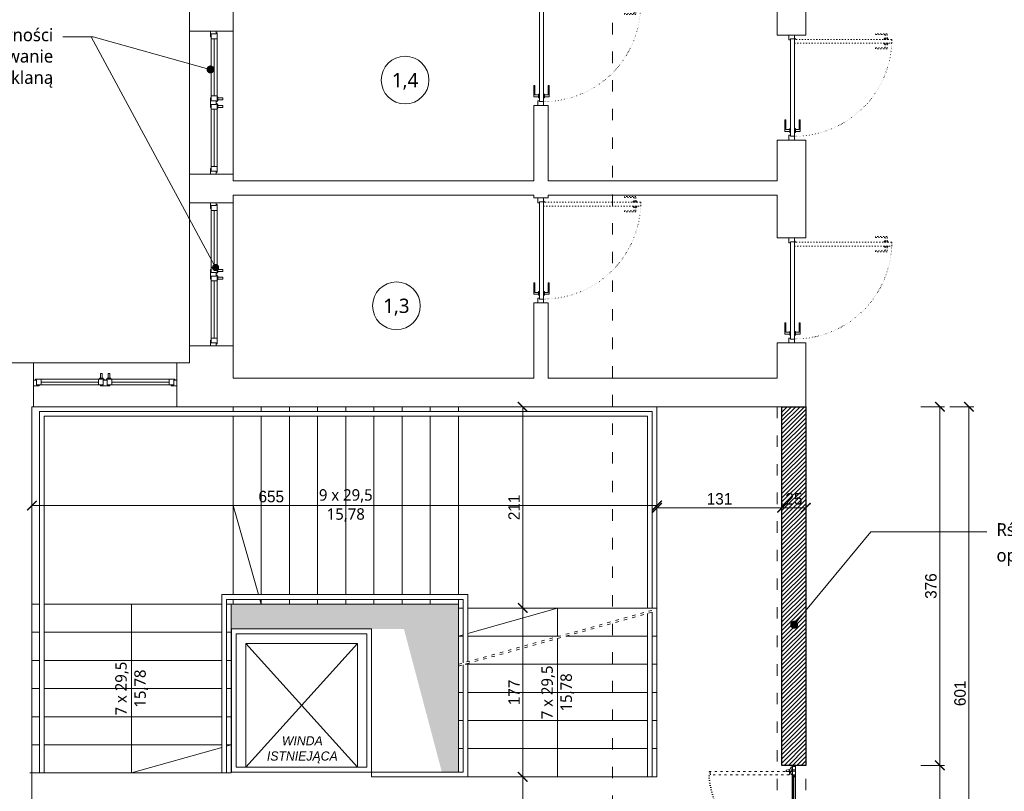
# Model space of a CAD drawing. Header units: millimetres. Extents: x 80301 to 146489, y -78581 to -28273.
# Tile 31 of 135: x 99064 to 100096, y -64743 to -63934. Entities that reach past the tile are written whole.
import ezdxf
from ezdxf import colors
from ezdxf.entities.mleader import LeaderData, LeaderLine
from ezdxf.enums import TextEntityAlignment as Align
from ezdxf.math import Vec2, Vec3

# ---------------------------------------------------------------- set-up
doc = ezdxf.new("R2010")
doc.units = ezdxf.units.MM
doc.linetypes.add('ACAD_ISO03W100', pattern=[30, 12, -18])
doc.linetypes.add('ACAD_ISO07W100', pattern=[3, 0, -3])
doc.layers.get('0').update_dxf_attribs({"lineweight": 0})
for name, color, linetype, lineweight, true_color in [('A-przekrycieram.ART', 7, 'Continuous', 0, 0xffffff), ('instalacje_arch', 7, 'Continuous', 30, 0xd60000), ('wypełnienie 2', 7, 'Continuous', 0, 0x363636)]:
    doc.layers.add(name, color=color, linetype=linetype, lineweight=lineweight, true_color=true_color)
for name, color, linetype, lineweight in [('A-stolarka.ART', 250, 'Continuous', 5), ('OPIS', 4, 'Continuous', 9), ('opis..KF', 250, 'Continuous', 15), ('stolarka_arch', 250, 'Continuous', 5), ('wymiar..KF', 12, 'Continuous', 5), ('wyp dach..KF', 250, 'Continuous', 0), ('ściana pro..KF', 222, 'Continuous', 30), ('ściany ist..KF', 61, 'Continuous', 5)]:
    doc.layers.add(name, color=color, linetype=linetype, lineweight=lineweight)
doc.styles.add('ARCH', font='segoeuil.ttf')
doc.styles.add('kamil', font='GOTHIC.TTF')
doc.dimstyles.new('100..KF', dxfattribs={"dimtxt": 12, "dimasz": 10, "dimexe": 5, "dimexo": 5, "dimgap": 3, "dimtad": 1, "dimdec": 1, "dimrnd": 0.5, "dimtxsty": 'kamil', "dimblk": 'ARCHTICK', "dimcen": 0, "dimclrd": 256, "dimclre": 256, "dimclrt": 256, "dimadec": 0, "dimazin": 0, "dimtfac": 1, "dimtdec": 1, "dimtofl": 0, "dimtmove": 0, "dimatfit": 3, "dimfxl": 10, "dimfxlon": 1, "dimlwd": 0, "dimlwe": 0, "dimarcsym": 0})

# ---------------------------------------------------------------- blocks, each defined once
blk = doc.blocks.new('*U983')
at = {"layer": 'stolarka_arch', "lineweight": 0}
blk.add_lwpolyline([(0, 0), (150, 0), (150, -46), (0, -46)], close=True, dxfattribs=at)
at = {"layer": 'stolarka_arch'}
for points in [[(0, -22), (6, -22), (6, -23), (3, -23), (3, -28), (0, -28)], [(3, -23), (8, -23), (8, -29), (2, -29), (2, -28), (3, -28)], [(8, -26), (68, -26), (68, -23), (8, -23)], [(8, -26), (68, -26), (68, -29), (8, -29)], [(73, -23), (68, -23), (68, -29), (74, -29), (74, -28), (73, -28)], [(73, -30), (69, -30), (69, -29), (73, -29)], [(70, -22), (80, -22), (80, -23), (77, -23), (77, -28), (73, -28), (73, -23), (70, -23)], [(72, -35), (70, -35), (70, -30), (72, -30)], [(77, -23), (82, -23), (82, -29), (76, -29), (76, -28), (77, -28)], [(81, -30), (77, -30), (77, -29), (81, -29)], [(80, -35), (78, -35), (78, -30), (80, -30)], [(142, -26), (82, -26), (82, -23), (142, -23)], [(142, -26), (82, -26), (82, -29), (142, -29)], [(147, -23), (142, -23), (142, -29), (148, -29), (148, -28), (147, -28)], [(150, -22), (144, -22), (144, -23), (147, -23), (147, -28), (150, -28)]]:
    blk.add_lwpolyline(points, close=True, dxfattribs=at)
blk = doc.blocks.new('*U648')
at = {"layer": 'stolarka_arch', "linetype": 'ACAD_ISO03W100', "lineweight": 0, "ltscale": 0.1}
for points in [[(3.5, 97), (-1.5, 97), (-1.5, 85), (-0.5, 85), (-0.5, 95), (3.5, 95)], [(3.5, 98), (3.5, 94), (4.5, 94), (4.5, 98)], [(4.5, 102), (4.5, 0), (8.5, 0), (8.5, 102)], [(9.5, 98), (9.5, 94), (8.5, 94), (8.5, 98)], [(9.5, 97), (14.5, 97), (14.5, 85), (13.5, 85), (13.5, 95), (9.5, 95)]]:
    blk.add_lwpolyline(points, close=True, dxfattribs=at)
at = {"layer": 'stolarka_arch'}
for points in [[(5, -4), (5, -6), (0, -6), (0, 0), (4, 0), (4, -4), (5, -4)], [(106, 0), (4, 0), (4, -4), (106, -4)], [(101, 1), (101, 6), (89, 6), (89, 5), (99, 5), (99, 1)], [(102, 1), (98, 1), (98, 0), (102, 0)], [(105, -4), (105, -6), (110, -6), (110, 0), (106, 0), (106, -4), (105, -4)], [(101, -5), (101, -10), (89, -10), (89, -9), (99, -9), (99, -5)], [(102, -5), (98, -5), (98, -4), (102, -4)]]:
    blk.add_lwpolyline(points, close=True, dxfattribs=at)
blk.add_circle((4, 0.5), 0.5, dxfattribs=at)
at = {"layer": 'stolarka_arch', "linetype": 'ACAD_ISO07W100', "lineweight": 0, "ltscale": 0.5}
blk.add_arc((4, 0), 102, 0, 89.6506, dxfattribs=at)
blk = doc.blocks.new('nr pom')
at = {"layer": 'opis..KF', "lineweight": 20}
blk.add_circle((0, 0), 25, dxfattribs=at)
at = {"layer": 'opis..KF', "style": 'ARCH'}
blk.add_attdef('00', text='', height=15, dxfattribs=at).set_placement((0, 0), align=Align.MIDDLE_CENTER)
blk = doc.blocks.new('*U1441')
at = {"layer": 'OPIS', "linetype": 'ACAD_ISO03W100', "lineweight": 9}
blk.add_line((0, -3634.8), (0, -145), dxfattribs=at)
at = {"layer": 'OPIS', "style": 'ARCH'}
for tag, p in [('P1', (0, 0)), ('P2', (0, -3779.8))]:
    blk.add_attdef(tag, text='', height=20, rotation=180, dxfattribs=at).set_placement(p, align=Align.MIDDLE_CENTER)
blk = doc.blocks.new('_Dot')
at = {"color": 0, "linetype": 'ByBlock', "lineweight": -2}
blk.add_line((-0.5, 0), (-1, 0), dxfattribs=at)
at = {"color": 0, "linetype": 'ByBlock', "const_width": 0.5}
blk.add_lwpolyline([(-0.25, 0, 1), (0.25, 0, 1)], format="xyb", close=True, dxfattribs=at)
blk = doc.blocks.new('*U1226')
at = {"layer": 'A-stolarka.ART'}
for p, q in [((0, -4.5), (0, 0)), ((175, -4.5), (175, 0)), ((106.1, -1.6), (14.1, -1.6)), ((160.9, -1.6), (119.9, -1.6))]:
    blk.add_line(p, q, dxfattribs=at)
at = {"layer": 'A-stolarka.ART', "lineweight": 0}
for p, q in [((105.1, -4.5), (15.1, -4.5)), ((15.3, 0), (104.8, 0)), ((159.9, -4.5), (120.9, -4.5)), ((121.2, 0), (159.7, 0))]:
    blk.add_line(p, q, dxfattribs=at)
at = {"layer": 'A-stolarka.ART', "color": 250, "linetype": 'ACAD_ISO03W100', "lineweight": 0, "ltscale": 0.25, "true_color": 0x323232}
for points in [[(12.5, 107.8), (11.7, 107.8), (11.7, 108.7), (11.5, 108.7), (11.5, 108.3), (8.2, 108.3), (8.2, 108.8), (8.5, 108.8), (8.5, 109), (8.2, 109), (8.2, 109.6), (8.5, 109.6), (8.5, 109.8), (8, 109.8), (8, 1.9), (8.5, 1.9), (8.5, 2.1), (8.2, 2.1), (8.2, 2.8), (8.5, 2.8), (8.5, 3), (8.2, 3), (8.2, 3.5), (11.5, 3.5), (11.5, 3.1), (11.7, 3.1), (11.7, 4), (12.5, 4)], [(167, 56.3), (167, 1.9), (166.5, 1.9), (166.5, 2.1), (166.8, 2.1), (166.8, 2.8), (166.5, 2.8), (166.5, 3), (166.8, 3), (166.8, 3.5), (163.5, 3.5), (163.5, 3.1), (163.3, 3.1), (163.3, 4), (162.5, 4), (162.5, 58.4), (163, 58.4), (163, 58.2), (162.7, 58.2), (162.7, 57.6), (163, 57.6), (163, 57.4), (162.7, 57.4), (162.7, 56.8), (166, 56.8), (166, 57.2), (166.2, 57.2), (166.2, 56.3)]]:
    blk.add_lwpolyline(points, close=True, dxfattribs=at)
at = {"layer": 'A-stolarka.ART'}
for points in [[(6.5, -0.8), (5.6, -0.8), (5.6, 0), (1, 0), (1, -0.2), (1.5, -0.2), (1.5, -2), (1, -2), (1, -2.6), (1.5, -2.6), (1.5, -4.3), (1, -4.3), (1, -4.5), (7.6, -4.5), (7.6, -4), (7.4, -4), (7.4, -4.3), (6.8, -4.3), (6.8, -4), (6.6, -4), (6.6, -4.3), (6.1, -4.3), (6.1, -1), (6.5, -1)], [(15.3, 0), (6, 0), (6, -0.5), (6.2, -0.5), (6.2, -0.2), (6.8, -0.2), (6.8, -0.5), (7.1, -0.5), (7.1, -0.2), (7.6, -0.2), (7.6, -3.5), (7.2, -3.5), (7.2, -3.7), (8.1, -3.7), (8.1, -4.5), (13.2, -4.5), (13.2, -4.3), (12.8, -4.3), (12.8, -2.6), (13.2, -2.6), (13.2, -2), (12.8, -2), (12.8, -0.2), (14.3, -0.2), (14.3, -0.5), (14.5, -0.5), (14.5, -0.2), (15.1, -0.2), (15.1, -0.5), (15.3, -0.5)], [(104.8, 0), (114.1, 0), (114.1, -0.5), (113.9, -0.5), (113.9, -0.2), (113.3, -0.2), (113.3, -0.5), (113.1, -0.5), (113.1, -0.2), (112.5, -0.2), (112.5, -3.5), (112.9, -3.5), (112.9, -3.7), (112, -3.7), (112, -4.5), (106.9, -4.5), (106.9, -4.3), (107.4, -4.3), (107.4, -2.6), (106.9, -2.6), (106.9, -2), (107.4, -2), (107.4, -0.2), (105.8, -0.2), (105.8, -0.5), (105.6, -0.5), (105.6, -0.2), (105, -0.2), (105, -0.5), (104.8, -0.5)], [(121.2, 0), (121.2, -0.5), (121, -0.5), (121, -0.2), (120.4, -0.2), (120.4, -0.5), (120.2, -0.5), (120.2, -0.2), (118.6, -0.2), (118.6, -2), (119.1, -2), (119.1, -2.6), (118.6, -2.6), (118.6, -4.3), (119.1, -4.3), (119.1, -4.5), (112.5, -4.5), (112.5, -4), (112.7, -4), (112.7, -4.3), (113.3, -4.3), (113.3, -4), (113.5, -4), (113.5, -4.3), (114.1, -4.3), (114.1, -1), (113.7, -1), (113.7, -0.8), (114.6, -0.8), (114.6, 0)], [(159.7, 0), (168.9, 0), (168.9, -0.5), (168.8, -0.5), (168.8, -0.2), (168.1, -0.2), (168.1, -0.5), (167.9, -0.5), (167.9, -0.2), (167.4, -0.2), (167.4, -3.5), (167.8, -3.5), (167.8, -3.7), (166.9, -3.7), (166.9, -4.5), (161.8, -4.5), (161.8, -4.3), (162.2, -4.3), (162.2, -2.6), (161.8, -2.6), (161.8, -2), (162.2, -2), (162.2, -0.2), (160.7, -0.2), (160.7, -0.5), (160.5, -0.5), (160.5, -0.2), (159.9, -0.2), (159.9, -0.5), (159.7, -0.5)], [(168.5, -0.8), (169.4, -0.8), (169.4, 0), (174, 0), (174, -0.2), (173.5, -0.2), (173.5, -2), (174, -2), (174, -2.6), (173.5, -2.6), (173.5, -4.3), (174, -4.3), (174, -4.5), (167.4, -4.5), (167.4, -4), (167.6, -4), (167.6, -4.3), (168.1, -4.3), (168.1, -4), (168.4, -4), (168.4, -4.3), (168.9, -4.3), (168.9, -1), (168.5, -1)], [(5.9, -1), (5.4, -1), (5.4, -0.2), (1.7, -0.2), (1.7, -2.2), (1.2, -2.2), (1.2, -2.4), (1.7, -2.4), (1.7, -4.3), (5.9, -4.3)], [(12.6, -0.2), (7.8, -0.2), (7.8, -3.5), (8.3, -3.5), (8.3, -4.3), (12.6, -4.3), (12.6, -2.4), (13.1, -2.4), (13.1, -2.2), (12.6, -2.2)], [(13, -4.3), (13.2, -4.3), (13.2, -4.5), (15.1, -4.5), (15.1, -2.6), (13, -2.6), (13, -2.8), (14.9, -2.8), (14.9, -4.3), (13.4, -4.3), (13.4, -4.1), (13, -4.1)], [(106.1, -0.8), (14.1, -0.8), (14.1, -2.3), (106.1, -2.3)], [(107.1, -4.3), (106.9, -4.3), (106.9, -4.5), (105.1, -4.5), (105.1, -2.6), (107.1, -2.6), (107.1, -2.8), (105.3, -2.8), (105.3, -4.3), (106.7, -4.3), (106.7, -4.1), (107.1, -4.1)], [(107.6, -0.2), (112.3, -0.2), (112.3, -3.5), (111.8, -3.5), (111.8, -4.3), (107.6, -4.3), (107.6, -2.4), (107.1, -2.4), (107.1, -2.2), (107.6, -2.2)], [(114.3, -1), (114.8, -1), (114.8, -0.2), (118.4, -0.2), (118.4, -2.2), (118.9, -2.2), (118.9, -2.4), (118.4, -2.4), (118.4, -4.3), (114.3, -4.3)], [(118.9, -4.3), (119.1, -4.3), (119.1, -4.5), (120.9, -4.5), (120.9, -2.6), (118.9, -2.6), (118.9, -2.8), (120.8, -2.8), (120.8, -4.3), (119.3, -4.3), (119.3, -4.1), (118.9, -4.1)], [(160.9, -0.8), (119.9, -0.8), (119.9, -2.3), (160.9, -2.3)], [(162, -4.3), (161.8, -4.3), (161.8, -4.5), (159.9, -4.5), (159.9, -2.6), (162, -2.6), (162, -2.8), (160.1, -2.8), (160.1, -4.3), (161.6, -4.3), (161.6, -4.1), (162, -4.1)], [(162.4, -0.2), (167.2, -0.2), (167.2, -3.5), (166.7, -3.5), (166.7, -4.3), (162.4, -4.3), (162.4, -2.4), (161.9, -2.4), (161.9, -2.2), (162.4, -2.2)], [(169.1, -1), (169.6, -1), (169.6, -0.2), (173.3, -0.2), (173.3, -2.2), (173.8, -2.2), (173.8, -2.4), (173.3, -2.4), (173.3, -4.3), (169.1, -4.3)]]:
    blk.add_lwpolyline(points, close=True, dxfattribs=at)
at = {"layer": 'A-stolarka.ART', "lineweight": 0}
for points in [[(5.9, 0.5), (5.1, 0.5, 0.43839), (4.8, 0.3), (4.8, 0), (2.3, 0), (2.3, 0.9, -0.320305), (3, 1.9), (4.6, 2.5)], [(7.5, 2.5), (11.2, 1.8, -0.364335), (12, 0.8), (12, 0), (8.5, 0), (8.5, 0.4, 0.43839), (8.3, 0.6), (6.2, 0.5)], [(167.5, 2.5), (163.8, 1.8, 0.364335), (163, 0.8), (163, 0), (166.5, 0), (166.5, 0.4, -0.43839), (166.7, 0.6), (168.8, 0.5)], [(169.1, 0.5), (169.9, 0.5, -0.43839), (170.2, 0.3), (170.2, 0), (172.7, 0), (172.7, 0.9, 0.320305), (172, 1.9), (170.4, 2.5)]]:
    blk.add_lwpolyline(points, format="xyb", dxfattribs=at)
at = {"layer": 'A-stolarka.ART', "color": 250, "linetype": 'ACAD_ISO03W100', "lineweight": 0, "ltscale": 0.25, "true_color": 0x323232}
for points in [[(5.5, 3.4), (6.2, 7.1, -0.364335), (7.2, 7.9), (8, 7.9), (8, 4.4), (7.6, 4.4, 0.43839), (7.4, 4.2), (7.5, 2.1)], [(169.5, 3.4), (168.8, 7.1, 0.364335), (167.8, 7.9), (167, 7.9), (167, 4.4), (167.4, 4.4, -0.43839), (167.6, 4.2), (167.5, 2.1)]]:
    blk.add_lwpolyline(points, format="xyb", dxfattribs=at)
at = {"layer": 'A-stolarka.ART', "lineweight": 0}
for points in [[(110, 1), (110, 6), (98, 6), (98, 5), (108, 5), (108, 1)], [(111, 1), (107, 1), (107, 0), (111, 0)], [(115.6, 1), (119.6, 1), (119.6, 0), (115.6, 0)], [(116.6, 1), (116.6, 6), (128.6, 6), (128.6, 5), (118.6, 5), (118.6, 1)], [(110, -5.5), (110, -10.5), (98, -10.5), (98, -9.5), (108, -9.5), (108, -5.5)], [(111, -5.5), (107, -5.5), (107, -4.5), (111, -4.5)], [(115.6, -5.5), (119.6, -5.5), (119.6, -4.5), (115.6, -4.5)], [(116.6, -5.5), (116.6, -10.5), (128.6, -10.5), (128.6, -9.5), (118.6, -9.5), (118.6, -5.5)]]:
    blk.add_lwpolyline(points, close=True, dxfattribs=at)
for centre in [(6, 1.9), (168.9, 1.9)]:
    blk.add_circle(centre, 1.5, dxfattribs=at)
at = {"layer": 'A-stolarka.ART', "color": 250, "linetype": 'ACAD_ISO07W100', "lineweight": 0, "true_color": 0x323232}
for centre, radius, start, end in [((8, 4.5), 105.3, 0, 90), ((162.5, 9.2), 49.2, 90, 180)]:
    blk.add_arc(centre, radius, start, end, dxfattribs=at)
blk = doc.blocks.new('*U1234')
at = {"layer": 'A-przekrycieram.ART'}
h = blk.add_hatch(color=256, dxfattribs=at)
h.dxf.hatch_style = 1
h.paths.add_polyline_path([(0, 4200), (8500, 4200), (8500, 0), (0, 0)])
h.paths.add_polyline_path([(200, 4100), (8400, 4100), (8400, 100), (200, 100)], flags=16)
blk = doc.blocks.new('_ArchTick')
at = {"color": 0, "linetype": 'ByBlock', "const_width": 0.15}
blk.add_lwpolyline([(-0.5, -0.5), (0.5, 0.5)], dxfattribs=at)
blk = doc.blocks.new('*D1512')
at = {"layer": 'Defpoints', "color": 0, "linetype": 'ByBlock', "transparency": 16777216}
for p in [(99888, -64716), (100028.4, -64716), (99888, -64856)]:
    blk.add_point(p, dxfattribs=at)
at = {"layer": 'wymiar..KF', "linetype": 'Continuous', "lineweight": 0, "transparency": 16777216}
for p, q in [((100008.4, -64716), (100033.4, -64716)), ((100028.4, -64856), (100028.4, -64716)), ((100008.4, -64856), (100033.4, -64856))]:
    blk.add_line(p, q, dxfattribs=at)
at = {"layer": 'wymiar..KF', "linetype": 'ByBlock', "lineweight": 0, "transparency": 16777216, "xscale": 10, "yscale": 10, "zscale": 10}
for p, rotation in [((100028.4, -64716), 90), ((100028.4, -64856), 270)]:
    blk.add_blockref('_ArchTick', p, dxfattribs=dict(at, rotation=rotation))
at = {"layer": 'wymiar..KF', "linetype": 'ByBlock', "transparency": 16777216, "insert": (100019.1, -64786), "char_height": 12, "attachment_point": 5, "rotation": 90, "style": 'kamil'}
blk.add_mtext('140', dxfattribs=at)
blk = doc.blocks.new('*D1513')
at = {"layer": 'Defpoints', "color": 0, "linetype": 'ByBlock', "transparency": 16777216}
for p in [(99888, -64340), (100028.4, -64340), (99888, -64716)]:
    blk.add_point(p, dxfattribs=at)
at = {"layer": 'wymiar..KF', "linetype": 'Continuous', "lineweight": 0, "transparency": 16777216}
for p, q in [((100008.4, -64340), (100033.4, -64340)), ((100028.4, -64716), (100028.4, -64340)), ((100008.4, -64716), (100033.4, -64716))]:
    blk.add_line(p, q, dxfattribs=at)
at = {"layer": 'wymiar..KF', "linetype": 'ByBlock', "lineweight": 0, "transparency": 16777216, "xscale": 10, "yscale": 10, "zscale": 10}
for p, rotation in [((100028.4, -64340), 90), ((100028.4, -64716), 270)]:
    blk.add_blockref('_ArchTick', p, dxfattribs=dict(at, rotation=rotation))
at = {"layer": 'wymiar..KF', "linetype": 'ByBlock', "transparency": 16777216, "insert": (100019.1, -64528), "char_height": 12, "attachment_point": 5, "rotation": 90, "style": 'kamil'}
blk.add_mtext('376', dxfattribs=at)
blk = doc.blocks.new('*D1514')
at = {"layer": 'Defpoints', "color": 0, "linetype": 'ByBlock', "transparency": 16777216}
for p in [(99877.2, -64340), (100058.9, -64340), (99877.2, -64941)]:
    blk.add_point(p, dxfattribs=at)
at = {"layer": 'wymiar..KF', "linetype": 'Continuous', "lineweight": 0, "transparency": 16777216}
for p, q in [((100038.9, -64340), (100063.9, -64340)), ((100058.9, -64941), (100058.9, -64340)), ((100038.9, -64941), (100063.9, -64941))]:
    blk.add_line(p, q, dxfattribs=at)
at = {"layer": 'wymiar..KF', "linetype": 'ByBlock', "lineweight": 0, "transparency": 16777216, "xscale": 10, "yscale": 10, "zscale": 10}
for p, rotation in [((100058.9, -64340), 90), ((100058.9, -64941), 270)]:
    blk.add_blockref('_ArchTick', p, dxfattribs=dict(at, rotation=rotation))
at = {"layer": 'wymiar..KF', "linetype": 'ByBlock', "transparency": 16777216, "insert": (100049.6, -64640.5), "char_height": 12, "attachment_point": 5, "rotation": 90, "style": 'kamil'}
blk.add_mtext('601', dxfattribs=at)
blk = doc.blocks.new('*D1515')
at = {"layer": 'Defpoints', "color": 0, "linetype": 'ByBlock', "transparency": 16777216}
for p in [(99732, -64449.8), (99863, -64445.9), (99863, -64449.8)]:
    blk.add_point(p, dxfattribs=at)
at = {"layer": 'wymiar..KF', "linetype": 'Continuous', "lineweight": 0, "transparency": 16777216}
for p, q in [((99732, -64445.9), (99732, -64440.9)), ((99863, -64445.9), (99863, -64440.9)), ((99732, -64445.9), (99863, -64445.9))]:
    blk.add_line(p, q, dxfattribs=at)
at = {"layer": 'wymiar..KF', "linetype": 'ByBlock', "lineweight": 0, "transparency": 16777216, "xscale": 10, "yscale": 10, "zscale": 10, "rotation": 180}
blk.add_blockref('_ArchTick', (99732, -64445.9), dxfattribs=at)
at = {"layer": 'wymiar..KF', "linetype": 'ByBlock', "lineweight": 0, "transparency": 16777216, "xscale": 10, "yscale": 10, "zscale": 10}
blk.add_blockref('_ArchTick', (99863, -64445.9), dxfattribs=at)
at = {"layer": 'wymiar..KF', "linetype": 'ByBlock', "transparency": 16777216, "insert": (99797.5, -64436.6), "char_height": 12, "attachment_point": 5, "style": 'kamil'}
blk.add_mtext('131', dxfattribs=at)
blk = doc.blocks.new('*D1516')
at = {"layer": 'Defpoints', "color": 0, "linetype": 'ByBlock', "transparency": 16777216}
for p in [(99863, -64449.8), (99888, -64445.9), (99888, -64445.9)]:
    blk.add_point(p, dxfattribs=at)
at = {"layer": 'wymiar..KF', "linetype": 'Continuous', "lineweight": 0, "transparency": 16777216}
for p, q in [((99863, -64445.9), (99863, -64440.9)), ((99888, -64445.9), (99888, -64440.9)), ((99863, -64445.9), (99888, -64445.9))]:
    blk.add_line(p, q, dxfattribs=at)
at = {"layer": 'wymiar..KF', "linetype": 'ByBlock', "lineweight": 0, "transparency": 16777216, "xscale": 10, "yscale": 10, "zscale": 10, "rotation": 180}
blk.add_blockref('_ArchTick', (99863, -64445.9), dxfattribs=at)
at = {"layer": 'wymiar..KF', "linetype": 'ByBlock', "lineweight": 0, "transparency": 16777216, "xscale": 10, "yscale": 10, "zscale": 10}
blk.add_blockref('_ArchTick', (99888, -64445.9), dxfattribs=at)
at = {"layer": 'wymiar..KF', "linetype": 'ByBlock', "transparency": 16777216, "insert": (99875.5, -64436.6), "char_height": 12, "attachment_point": 5, "style": 'kamil'}
blk.add_mtext('25', dxfattribs=at)
blk = doc.blocks.new('*D1518')
at = {"layer": 'Defpoints', "color": 0, "linetype": 'ByBlock', "transparency": 16777216}
for p in [(99591.3, -64728), (99591.3, -64728), (99599.6, -64916)]:
    blk.add_point(p, dxfattribs=at)
at = {"layer": 'wymiar..KF', "linetype": 'Continuous', "lineweight": 0, "transparency": 16777216}
for p, q in [((99591.3, -64728), (99596.3, -64728)), ((99591.3, -64916), (99591.3, -64728)), ((99594.6, -64916), (99586.3, -64916))]:
    blk.add_line(p, q, dxfattribs=at)
at = {"layer": 'wymiar..KF', "linetype": 'ByBlock', "lineweight": 0, "transparency": 16777216, "xscale": 10, "yscale": 10, "zscale": 10}
for p, rotation in [((99591.3, -64728), 90), ((99591.3, -64916), 270)]:
    blk.add_blockref('_ArchTick', p, dxfattribs=dict(at, rotation=rotation))
at = {"layer": 'wymiar..KF', "linetype": 'ByBlock', "transparency": 16777216, "insert": (99582, -64822), "char_height": 12, "attachment_point": 5, "rotation": 90, "style": 'kamil'}
blk.add_mtext('188', dxfattribs=at)
blk = doc.blocks.new('*D1519')
at = {"layer": 'Defpoints', "color": 0, "linetype": 'ByBlock', "transparency": 16777216}
for p in [(99591.3, -64551), (99591.3, -64551), (99591.3, -64728)]:
    blk.add_point(p, dxfattribs=at)
at = {"layer": 'wymiar..KF', "linetype": 'Continuous', "lineweight": 0, "transparency": 16777216}
for p, q in [((99591.3, -64551), (99596.3, -64551)), ((99591.3, -64728), (99591.3, -64551)), ((99591.3, -64728), (99596.3, -64728))]:
    blk.add_line(p, q, dxfattribs=at)
at = {"layer": 'wymiar..KF', "linetype": 'ByBlock', "lineweight": 0, "transparency": 16777216, "xscale": 10, "yscale": 10, "zscale": 10}
for p, rotation in [((99591.3, -64551), 90), ((99591.3, -64728), 270)]:
    blk.add_blockref('_ArchTick', p, dxfattribs=dict(at, rotation=rotation))
at = {"layer": 'wymiar..KF', "linetype": 'ByBlock', "transparency": 16777216, "insert": (99582.2, -64639.5), "char_height": 12, "attachment_point": 5, "rotation": 90, "style": 'kamil'}
blk.add_mtext('177', dxfattribs=at)
blk = doc.blocks.new('*D1520')
at = {"layer": 'Defpoints', "color": 0, "linetype": 'ByBlock', "transparency": 16777216}
for p in [(99591.3, -64340), (99591.3, -64340), (99591.3, -64551)]:
    blk.add_point(p, dxfattribs=at)
at = {"layer": 'wymiar..KF', "linetype": 'Continuous', "lineweight": 0, "transparency": 16777216}
for p, q in [((99591.3, -64340), (99596.3, -64340)), ((99591.3, -64551), (99591.3, -64340)), ((99591.3, -64551), (99596.3, -64551))]:
    blk.add_line(p, q, dxfattribs=at)
at = {"layer": 'wymiar..KF', "linetype": 'ByBlock', "lineweight": 0, "transparency": 16777216, "xscale": 10, "yscale": 10, "zscale": 10}
for p, rotation in [((99591.3, -64340), 90), ((99591.3, -64551), 270)]:
    blk.add_blockref('_ArchTick', p, dxfattribs=dict(at, rotation=rotation))
at = {"layer": 'wymiar..KF', "linetype": 'ByBlock', "transparency": 16777216, "insert": (99582.2, -64445.5), "char_height": 12, "attachment_point": 5, "rotation": 90, "style": 'kamil'}
blk.add_mtext('211', dxfattribs=at)
blk = doc.blocks.new('*D1521')
at = {"layer": 'Defpoints', "color": 0, "linetype": 'ByBlock', "transparency": 16777216}
for p in [(99732, -64443.5), (99077, -64452), (99732, -64527.3)]:
    blk.add_point(p, dxfattribs=at)
at = {"layer": 'wymiar..KF', "linetype": 'Continuous', "lineweight": 0, "transparency": 16777216}
for p, q in [((99077, -64447), (99077, -64438.5)), ((99077, -64443.5), (99732, -64443.5)), ((99732, -64463.5), (99732, -64438.5))]:
    blk.add_line(p, q, dxfattribs=at)
at = {"layer": 'wymiar..KF', "linetype": 'ByBlock', "lineweight": 0, "transparency": 16777216, "xscale": 10, "yscale": 10, "zscale": 10, "rotation": 180}
blk.add_blockref('_ArchTick', (99077, -64443.5), dxfattribs=at)
at = {"layer": 'wymiar..KF', "linetype": 'ByBlock', "lineweight": 0, "transparency": 16777216, "xscale": 10, "yscale": 10, "zscale": 10}
blk.add_blockref('_ArchTick', (99732, -64443.5), dxfattribs=at)
at = {"layer": 'wymiar..KF', "linetype": 'ByBlock', "transparency": 16777216, "insert": (99327.8, -64434.2), "char_height": 12, "attachment_point": 5, "style": 'kamil'}
blk.add_mtext('655', dxfattribs=at)

msp = doc.modelspace()

# ---------------------------------------------------------------- hatches: boundary and pattern name
at = {"layer": 'wyp dach..KF', "lineweight": 5, "true_color": 0xc8c8c8, "transparency": 33554559}
h = msp.add_hatch(color=9, dxfattribs=at)
h.dxf.hatch_style = 1
h.paths.add_polyline_path([(99285.87, -64546.99), (99523.87, -64546.99), (99523.87, -64722.99), (99506.55, -64722.99), (99466.82, -64572.99), (99285.99, -64572.99), (99285.99, -64546.99)])
at = {"layer": 'wypełnienie 2', "linetype": 'ByBlock', "transparency": 33554595}
h = msp.add_hatch(dxfattribs=at)
h.set_pattern_fill('ANSI31', color=256)
h.paths.add_polyline_path([(99887.95, -64339.99), (99862.95, -64339.99), (99862.95, -64715.99), (99887.95, -64715.99)])
h.paths.add_polyline_path([(99887.95, -64855.99), (99862.95, -64855.99), (99862.95, -64910.99), (99887.95, -64910.99)])

# ---------------------------------------------------------------- linework, layer by layer
for p, q in [((99731.95, -64727.99), (99731.95, -64339.99)), ((99275.87, -64546.99), (99275.87, -64723.99)), ((99280.87, -64723.99), (99280.87, -64546.99)), ((99300.99, -64588.1), (99417.99, -64717.89)), ((99300.99, -64717.89), (99417.99, -64588.3)), ((99432.99, -64722.99), (99528.87, -64722.99)), ((99432.99, -64722.99), (99432.99, -64727.99)), ((99432.99, -64727.99), (99528.87, -64727.99))]:
    msp.add_line(p, q)
at = {"linetype": 'ACAD_ISO03W100'}
for p, q in [((99857.95, -64339.99), (99857.95, -65461.99)), ((99887.95, -64339.99), (99887.95, -65461.99))]:
    msp.add_line(p, q, dxfattribs=at)
at = {"linetype": 'ACAD_ISO03W100', "ltscale": 0.3}
for p, q in [((99523.87, -64609.99), (99731.95, -64551.99)), ((99523.87, -64611.99), (99731.95, -64553.99))]:
    msp.add_line(p, q, dxfattribs=at)
at = {"color": 252, "true_color": 0x919191}
for points in [[(99287.87, -64344.99), (99287.87, -64339.99)], [(99317.37, -64344.99), (99317.37, -64339.99)], [(99346.87, -64344.99), (99346.87, -64339.99)], [(99376.37, -64344.99), (99376.37, -64339.99)], [(99405.87, -64344.99), (99405.87, -64339.99)], [(99435.37, -64344.99), (99435.37, -64339.99)], [(99464.87, -64344.99), (99464.87, -64339.99)], [(99494.37, -64344.99), (99494.37, -64339.99)], [(99523.87, -64344.99), (99523.87, -64339.99)], [(99287.87, -64536.99), (99287.87, -64349.99)], [(99317.37, -64536.99), (99317.37, -64349.99)], [(99346.87, -64536.99), (99346.87, -64349.99)], [(99376.37, -64536.99), (99376.37, -64349.99)], [(99405.87, -64536.99), (99405.87, -64349.99)], [(99435.37, -64536.99), (99435.37, -64349.99)], [(99464.87, -64536.99), (99464.87, -64349.99)], [(99494.37, -64536.99), (99494.37, -64349.99)], [(99523.87, -64536.99), (99523.87, -64349.99)], [(99523.87, -64443.49), (99287.87, -64443.49), (99314.52, -64536.99)], [(99533.87, -64607.21), (99533.87, -64536.99), (99275.87, -64536.99), (99275.87, -64723.99)], [(99528.87, -64608.6), (99528.87, -64541.99), (99280.87, -64541.99), (99280.87, -64723.99)], [(99287.87, -64546.99), (99287.87, -64541.99)], [(99315.95, -64541.99), (99317.37, -64546.99)], [(99317.37, -64546.99), (99317.37, -64541.99)], [(99346.87, -64546.99), (99346.87, -64541.99)], [(99376.37, -64546.99), (99376.37, -64541.99)], [(99405.87, -64546.99), (99405.87, -64541.99)], [(99435.37, -64546.99), (99435.37, -64541.99)], [(99464.87, -64546.99), (99464.87, -64541.99)], [(99494.37, -64546.99), (99494.37, -64541.99)], [(99523.87, -64546.99), (99523.87, -64541.99)]]:
    msp.add_lwpolyline(points, dxfattribs=at)
for points in [[(99721.95, -64550.99), (99726.95, -64550.99), (99726.95, -64344.99), (99084.87, -64344.99), (99084.87, -64723.99), (99089.87, -64723.99), (99089.87, -64349.99), (99721.95, -64349.99), (99721.95, -64550.99)], [(99084.87, -64546.99), (99076.95, -64546.99)], [(99275.87, -64546.99), (99089.87, -64546.99)], [(99181.37, -64546.99), (99181.37, -64723.99), (99275.87, -64697.32)], [(99287.87, -64546.99), (99280.87, -64546.99)], [(99285.87, -64723.99), (99285.87, -64546.99)], [(99523.87, -64546.99), (99287.87, -64546.99)], [(99523.87, -64546.99), (99523.87, -64550.99)], [(99523.87, -64550.99), (99523.87, -64722.99)], [(99721.95, -64556.78), (99721.95, -64727.99)], [(99726.95, -64555.39), (99726.95, -64727.99)], [(99084.87, -64576.49), (99076.95, -64576.49)], [(99275.87, -64576.49), (99089.87, -64576.49)], [(99285.87, -64576.49), (99280.87, -64576.49)], [(99285.99, -64722.99), (99432.99, -64722.99), (99432.99, -64572.99), (99285.99, -64572.99), (99285.99, -64722.99)], [(99285.99, -64722.99), (99432.99, -64722.99), (99432.99, -64572.99), (99285.99, -64572.99), (99285.99, -64722.99)], [(99290.99, -64717.89), (99290.99, -64578.1), (99427.99, -64578.1), (99427.99, -64717.89)], [(99300.99, -64717.89), (99300.99, -64588.1), (99417.99, -64588.1), (99417.99, -64717.89)], [(99627.91, -64727.99), (99627.91, -64582.99)], [(99636.88, -64580.49), (99721.95, -64580.49)], [(99726.95, -64580.49), (99731.95, -64580.49)], [(99084.87, -64605.99), (99076.95, -64605.99)], [(99275.87, -64605.99), (99089.87, -64605.99)], [(99285.87, -64605.99), (99280.87, -64605.99)], [(99531.05, -64609.99), (99721.95, -64609.99)], [(99533.87, -64727.99), (99533.87, -64609.21)], [(99726.95, -64609.99), (99731.95, -64609.99)], [(99528.87, -64722.99), (99528.87, -64610.6)], [(99084.87, -64635.49), (99076.95, -64635.49)], [(99275.87, -64635.49), (99089.87, -64635.49)], [(99285.87, -64635.49), (99280.87, -64635.49)], [(99523.87, -64639.49), (99528.87, -64639.49)], [(99533.87, -64639.49), (99721.95, -64639.49)], [(99726.95, -64639.49), (99731.95, -64639.49)], [(99084.87, -64664.99), (99076.95, -64664.99)], [(99275.87, -64664.99), (99089.87, -64664.99)], [(99285.87, -64664.99), (99280.87, -64664.99)], [(99523.87, -64668.99), (99528.87, -64668.99)], [(99533.87, -64668.99), (99721.95, -64668.99)], [(99726.95, -64668.99), (99731.95, -64668.99)], [(99084.87, -64694.49), (99076.95, -64694.49)], [(99275.87, -64694.49), (99089.87, -64694.49)], [(99285.87, -64694.49), (99280.87, -64694.49)], [(99280.87, -64695.91), (99285.87, -64694.49)], [(99523.87, -64698.49), (99528.87, -64698.49)], [(99533.87, -64698.49), (99721.95, -64698.49)], [(99726.95, -64698.49), (99731.95, -64698.49)], [(99285.87, -64723.99), (99074.87, -64723.99)], [(99523.87, -64727.99), (99731.95, -64727.99)]]:
    msp.add_lwpolyline(points)
at = {"color": 253, "true_color": 0xa6a6a6}
for points in [[(99523.87, -64550.99), (99528.87, -64550.99)], [(99533.87, -64550.99), (99731.95, -64550.99)], [(99627.91, -64580.99), (99627.91, -64550.99), (99533.87, -64577.66)], [(99528.87, -64579.08), (99523.87, -64580.49)], [(99523.87, -64580.49), (99528.87, -64580.49)], [(99533.87, -64580.49), (99629.71, -64580.49)]]:
    msp.add_lwpolyline(points, dxfattribs=at)
msp.add_lwpolyline([(99290.99, -64717.99), (99427.99, -64717.99), (99427.99, -64577.99), (99290.99, -64577.99)], close=True)
at = {"layer": 'ściana pro..KF', "linetype": 'ByBlock'}
msp.add_lwpolyline([(99887.95, -64339.99), (99887.95, -64715.99), (99862.95, -64715.99), (99862.95, -64339.99), (99887.95, -64339.99)], dxfattribs=at)
at = {"layer": 'ściany ist..KF', "linetype": 'ByBlock'}
for points in [[(99887.95, -63463.99), (99887.95, -63950.23), (99857.95, -63950.23), (99857.95, -63918.99)], [(99287.95, -63908.49), (99287.95, -63945.99), (99241.95, -63945.99), (99241.95, -63845.4)], [(99241.95, -64095.99), (99241.95, -64125.99), (99287.95, -64125.99), (99287.95, -64117.99), (99602.95, -64117.99), (99602.95, -64120.99), (99617.95, -64120.99), (99617.95, -64117.99), (99857.95, -64117.99), (99857.95, -64162.9), (99887.95, -64162.9), (99887.95, -64060.23), (99857.95, -64060.23), (99857.95, -64102.99), (99617.95, -64102.99), (99617.95, -64023.99), (99602.95, -64023.99), (99602.95, -64102.99), (99287.95, -64102.99), (99287.95, -64095.99), (99241.95, -64095.99)], [(99228.74, -64339.99), (99887.95, -64339.99), (99887.95, -64272.9), (99857.95, -64272.9), (99857.95, -64309.99), (99617.95, -64309.99), (99617.95, -64230.94), (99602.95, -64230.94), (99602.95, -64309.99), (99287.95, -64309.99), (99287.95, -64275.99), (99241.95, -64275.99), (99241.95, -64293.99), (99228.74, -64293.99), (99228.74, -64339.99)], [(99602.95, -64230.94), (99602.95, -64309.99)], [(99602.95, -64230.94), (99617.95, -64230.94)], [(99617.95, -64230.94), (99617.95, -64309.99)], [(98758.45, -64940.99), (99076.95, -64940.99), (99076.95, -64339.99), (99078.74, -64339.99), (99078.74, -64293.99), (98982.47, -64293.99), (98982.47, -64339.99), (99046.81, -64339.99), (99046.81, -64910.99), (98758.45, -64910.99), (98758.45, -64940.99)], [(99857.95, -64309.99), (99617.95, -64309.99)]]:
    msp.add_lwpolyline(points, dxfattribs=at)

# ---------------------------------------------------------------- block references
msp.add_blockref('*U1234', (94231.99, -66535.84))
at = {"layer": 'A-stolarka.ART', "xscale": -0.7938810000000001, "yscale": 0.7938810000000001, "zscale": 0.7938810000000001, "rotation": 90}
msp.add_blockref('*U1226', (99873.67, -64715.99), dxfattribs=at)
at = {"layer": 'instalacje_arch'}
msp.add_blockref('*U1441', (99685.31, -62534.67), dxfattribs=at)
at = {"layer": 'opis..KF', "color": 30}
for p, values in [((99468.02, -63997.36), {'00': '1,4'}), ((99458.91, -64234.09), {'00': '1,3'})]:
    msp.add_blockref('nr pom', p, dxfattribs=at).add_auto_attribs(values)
at = {"layer": 'stolarka_arch', "color": 5, "rotation": 270}
for p in [(99612.96, -63913.99), (99612.96, -64120.99)]:
    msp.add_blockref('*U648', p, dxfattribs=at)
at = {"layer": 'stolarka_arch', "xscale": -1}
for p, rotation in [((99241.95, -63945.99), 90), ((99241.95, -64125.99), 90), ((99078.74, -64339.99), 180)]:
    msp.add_blockref('*U983', p, dxfattribs=dict(at, rotation=rotation))
at = {"layer": 'stolarka_arch', "rotation": 270}
for p in [(99876.04, -63950.23), (99876.04, -64162.9)]:
    msp.add_blockref('*U648', p, dxfattribs=at)

# ---------------------------------------------------------------- texts
at = {"layer": 'opis..KF', "attachment_point": 5, "style": 'ARCH'}
for s, width, insert, char_height in [('9 x 29,5 15,78', 64.144, (99405.87, -64443.49), 12), ('{\\fCentury Gothic|b0|i1|c238|p34;WINDA\\PISTNIEJĄCA}', 156.7001, (99360.32, -64699.69), 9.6)]:
    msp.add_mtext_dynamic_manual_height_columns(s, width=width, gutter_width=70, heights=[0], dxfattribs=dict(at, insert=insert, char_height=char_height))
at = {"layer": 'opis..KF', "char_height": 12, "attachment_point": 5, "rotation": 90, "style": 'ARCH'}
for insert in [(99181.37, -64635.49), (99627.91, -64639.49)]:
    msp.add_mtext_dynamic_manual_height_columns('7 x 29,5\\P15,78', width=61.8349, gutter_width=70, heights=[0], dxfattribs=dict(at, insert=insert))

# ---------------------------------------------------------------- dimensions: what is measured, and where the dimension line sits
at = {"layer": 'wymiar..KF', "linetype": 'ByBlock'}
for base, p1, p2, override, picture, middle in [((99591.34, -64339.99), (99591.34, -64550.99), (99591.34, -64339.99), {"dimtmove": 1, "dimfxl": 20}, '*D1520', (99582.18, -64445.49)), ((100058.93, -64339.99), (99877.24, -64940.99), (99877.24, -64339.99), {"dimfxl": 20}, '*D1514', (100049.63, -64640.49)), ((100028.41, -64339.99), (99887.95, -64715.99), (99887.95, -64339.99), {"dimtmove": 1, "dimfxl": 20}, '*D1513', (100019.11, -64527.99)), ((99591.34, -64550.99), (99591.34, -64727.99), (99591.34, -64550.99), {"dimtmove": 1, "dimfxl": 20}, '*D1519', (99582.18, -64639.49)), ((100028.41, -64715.99), (99887.95, -64855.99), (99887.95, -64715.99), {"dimtmove": 1, "dimfxl": 20}, '*D1512', (100019.11, -64785.99)), ((99591.34, -64727.99), (99599.64, -64915.99), (99591.34, -64727.99), {"dimtmove": 1, "dimfxl": 20}, '*D1518', (99582.03, -64821.99))]:
    dim = msp.add_linear_dim(base=base, p1=p1, p2=p2, angle=90, dimstyle='100..KF', override=override, dxfattribs=at)
    dim.commit()
    dim.dimension.update_dxf_attribs({"geometry": picture, "text_midpoint": middle})
dim = msp.add_linear_dim(base=(99731.95, -64443.49), p1=(99076.95, -64452), p2=(99731.95, -64527.31), dimstyle='100..KF', override={"dimfxl": 20}, dxfattribs=at)
dim.commit()
dim.dimension.update_dxf_attribs({"geometry": '*D1521', "text_midpoint": (99327.84, -64443.49), "dimtype": 160})
for base, p1, p2, override, picture, middle in [((99862.95, -64445.94), (99731.95, -64449.82), (99862.95, -64449.82), {"dimfxl": 20}, '*D1515', (99797.45, -64436.64)), ((99887.95, -64445.94), (99862.95, -64449.82), (99887.95, -64445.94), {"dimtmove": 1, "dimfxl": 20}, '*D1516', (99875.45, -64436.64))]:
    dim = msp.add_linear_dim(base=base, p1=p1, p2=p2, dimstyle='100..KF', override=override, dxfattribs=at)
    dim.commit()
    dim.dimension.update_dxf_attribs({"geometry": picture, "text_midpoint": middle})

# ---------------------------------------------------------------- leaders
at = {"layer": 'opis..KF', "lineweight": 9}
ml = msp.add_multileader_mtext('Standard', dxfattribs=at)
ml.set_content('wymiana okna na okno w klasie odporności \\Pp.poż EI 60 lub zamurowanie \\Potworu cegłą szklaną', color=256, style='ARCH')
ml.set_leader_properties(color=256, linetype='ByLayer', lineweight=-1)
ml.set_arrow_properties(name='DOT')
ml.build(insert=Vec2(0, 0))
ml.multileader.update_dxf_attribs({"dogleg_length": 31.74, "arrow_head_size": 8.39})
ctx = ml.context
ctx.base_point, ctx.char_height, ctx.arrow_head_size, ctx.landing_gap_size, ctx.plane_origin = Vec3(98743.81, -63952.17), 13.4164, 8.39, 10.06, Vec3(97876.73, -64047.54)
ctx.text_align_type = 2
notes = []
notes.append((ctx, [(0, (1, 1, 0), (99141.12, -63952.17), (-1, 0), 31.74, [(0, [(99264.12, -63986.25)], 0, [])])]))
ctx.mtext.insert, ctx.mtext.alignment, ctx.mtext.flow_direction = Vec3(99099.32, -63943.21), 3, 5
ml = msp.add_multileader_mtext('Standard', dxfattribs=at)
ml.set_content(' ', color=256, style='ARCH')
ml.set_leader_properties(color=256, linetype='ByLayer', lineweight=-1)
ml.set_arrow_properties(name='DOT')
ml.build(insert=Vec2(0, 0))
ml.multileader.update_dxf_attribs({"arrow_head_size": 7.5})
ctx = ml.context
ctx.base_point, ctx.char_height, ctx.arrow_head_size, ctx.landing_gap_size, ctx.plane_origin = Vec3(99087.91, -63952.17), 12, 7.5, 9, Vec3(97865.89, -64211.75)
ctx.text_align_type = 2
notes.append((ctx, [(0, (1, 1, 0), (99138.99, -63952.17), (-1, 0), 28.39, [(0, [(99269.45, -64193.99)], 0, [])])]))
ctx.mtext.insert, ctx.mtext.width, ctx.mtext.alignment, ctx.mtext.flow_direction = Vec3(99101.61, -63946.17), 289.0861, 3, 5
ml = msp.add_multileader_mtext('Standard', dxfattribs=at)
ml.set_content('Rściana murowana w klasie \\Poporności ogniowej{\\fSegoe UI Light|b1|i0|c238|p34;\\H1.34164x; REI 60 }', color=256, style='ARCH')
ml.set_leader_properties(color=256, linetype='ByLayer', lineweight=-1)
ml.set_arrow_properties(name='DOT')
ml.build(insert=Vec2(0, 0))
ml.multileader.update_dxf_attribs({"dogleg_length": 31.74, "arrow_head_size": 8.39})
ctx = ml.context
ctx.base_point, ctx.char_height, ctx.arrow_head_size, ctx.landing_gap_size, ctx.plane_origin = Vec3(100077.69, -64470.98), 13.4164, 8.39, 10.06, Vec3(98889.28, -64560.58)
notes.append((ctx, [(1, (1, 1, 0), (99956.03, -64470.98), (1, 0), 121.66, [(0, [(99875.75, -64568.55)], 0, [])])]))
ctx.mtext.insert, ctx.mtext.flow_direction = Vec3(100087.75, -64462.02), 5
for ctx, leaders in notes:
    for number, flags, end, landing, length, lines in leaders:
        leader = LeaderData()
        leader.index, (leader.has_last_leader_line, leader.has_dogleg_vector, leader.attachment_direction) = number, flags
        leader.last_leader_point, leader.dogleg_vector, leader.dogleg_length = Vec3(end), Vec3(landing), length
        for number, points, colour, breaks in lines:
            line = LeaderLine()
            line.index, line.vertices, line.color, line.breaks = number, Vec3.list(points), colors.encode_raw_color(colour), breaks
            leader.lines.append(line)
        ctx.leaders.append(leader)

doc.saveas('drawing.dxf')
